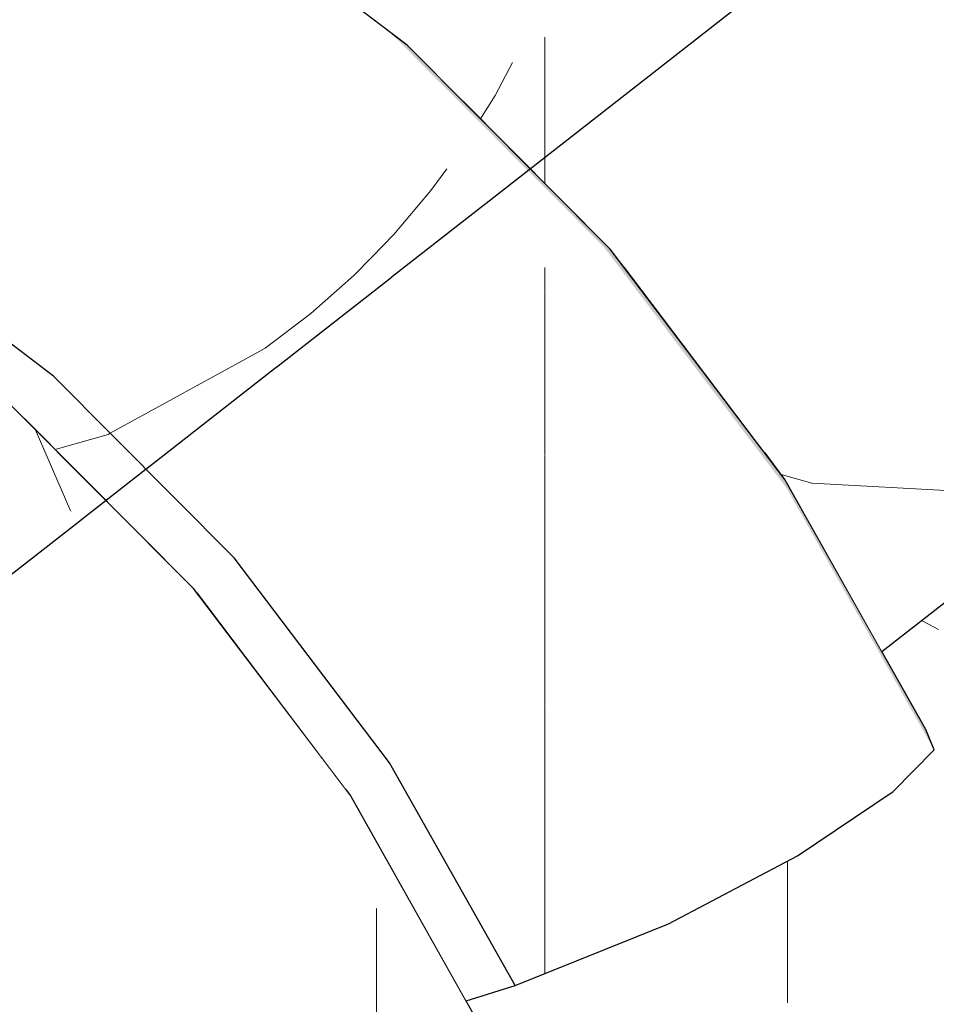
# Model space of a CAD drawing. Header units: millimetres. Extents: x -36478 to 31050, y -14815 to 11827.
# Tile 219 of 256: x -15920 to -15847, y 9608 to 9686. Entities that reach past the tile are written whole.
import ezdxf

# ---------------------------------------------------------------- set-up
doc = ezdxf.new("R2010")
doc.units = ezdxf.units.MM
doc.header["$MEASUREMENT"] = 0
doc.linetypes.add('Wipeout_Contour', pattern=[1000, 0, -1000])
for name, color, linetype in [('Nové_Konstrukce - krov', 7, 'Continuous'), ('Nové_Konstrukce - střechy a skořepiny', 7, 'Continuous'), ('Nové_Výplně - Povrchové', 7, 'Continuous')]:
    doc.layers.add(name, color=color, linetype=linetype)

# ---------------------------------------------------------------- blocks, each defined once
blk = doc.blocks.new('*X13')
at = {"layer": 'Nové_Výplně - Povrchové', "color": 21, "linetype": 'Continuous', "lineweight": 20, "true_color": 0xffaaaa}
for p, q in [((-15858.689, 9690.151), (-15858.689, 9671.145)), ((-15858.689, 9670.918), (-15858.689, 9608.04)), ((-15906.724, 9652.588), (-15906.724, 9608.04)), ((-15913.392, 9640.696), (-15906.724, 9646.386)), ((-15882.706, 9646.386), (-15906.724, 9646.386)), ((-15858.689, 9646.386), (-15882.706, 9646.386)), ((-15858.689, 9646.386), (-15856.865, 9644.491)), ((-15856.865, 9644.491), (-15854.743, 9642.662)), ((-15854.743, 9642.662), (-15852.336, 9640.907)), ((-15922.702, 9635.831), (-15913.392, 9640.696)), ((-15852.336, 9640.907), (-15849.655, 9639.235)), ((-15849.655, 9639.235), (-15846.714, 9637.656))]:
    blk.add_line(p, q, dxfattribs=at)
blk = doc.blocks.new('výplň_6_1', base_point=(0, 0))
at = {"layer": 'Nové_Výplně - Povrchové', "color": 21, "linetype": 'Continuous', "lineweight": 20, "true_color": 0xffaaaa}
blk.add_blockref('*X13', (0, 0), dxfattribs=at)
blk = doc.blocks.new('*X1897')
at = {"layer": 'Nové_Výplně - Povrchové', "color": 21, "linetype": 'Continuous', "lineweight": 20, "true_color": 0xffaaaa}
for p, q in [((-15782.501, 9712.347), (-15774.959, 9695.232)), ((-15814.193, 9675.704), (-15813.892, 9687.932)), ((-15813.787, 9688.014), (-15806.245, 9670.899)), ((-15792.881, 9688.237), (-15813.501, 9688.237)), ((-15783.954, 9688.237), (-15792.881, 9688.237)), ((-15817.613, 9664.986), (-15814.193, 9675.704)), ((-15823.068, 9657.815), (-15817.613, 9664.986)), ((-15832.935, 9651.064), (-15827.048, 9654.719)), ((-15844.057, 9648.569), (-15832.935, 9651.064)), ((-15859.199, 9649.961), (-15856.767, 9649.272)), ((-15856.767, 9649.272), (-15844.057, 9648.569))]:
    blk.add_line(p, q, dxfattribs=at)
blk = doc.blocks.new('výplň_948_1', base_point=(0, 0))
at = {"color": 254, "linetype": 'Wipeout_Contour', "lineweight": 0, "ltscale": 92683.34137}
blk.add_wipeout([(-15733.25, 9750.654), (-15860.501, 9651.681), (-15858.897, 9649.562), (-15851.217, 9635.921), (-15724.252, 9734.671)], dxfattribs=at).dxf.layer = 'Nové_Výplně - Povrchové'
at = {"layer": 'Nové_Výplně - Povrchové', "color": 21, "linetype": 'Continuous', "lineweight": 20, "true_color": 0xffaaaa}
blk.add_blockref('*X1897', (0, 0), dxfattribs=at)
blk = doc.blocks.new('výplň_952_1', base_point=(0, 0))
at = {"color": 254, "linetype": 'Wipeout_Contour', "lineweight": 0, "ltscale": 74186.662751}
blk.add_wipeout([(-15744.403, 9765.383), (-15871.655, 9666.41), (-15860.501, 9651.681), (-15733.25, 9750.654)], dxfattribs=at).dxf.layer = 'Nové_Výplně - Povrchové'
blk = doc.blocks.new('výplň_956_1', base_point=(0, 0))
at = {"color": 254, "linetype": 'Wipeout_Contour', "lineweight": 0, "ltscale": 92934.863345}
blk.add_wipeout([(-15771.767, 9789.345), (-15898.122, 9691.069), (-15888.844, 9684.021), (-15884.432, 9679.589), (-15757.374, 9778.412)], dxfattribs=at).dxf.layer = 'Nové_Výplně - Povrchové'
blk = doc.blocks.new('*X1915')
at = {"layer": 'Nové_Výplně - Povrchové', "color": 21, "linetype": 'Continuous', "lineweight": 20, "true_color": 0xffaaaa}
for p, q in [((-15829.891, 9722.01), (-15829.891, 9698.893)), ((-15873.314, 9688.237), (-15853.909, 9688.237)), ((-15853.909, 9688.237), (-15843.592, 9688.237)), ((-15877.926, 9684.65), (-15877.926, 9673.054)), ((-15880.492, 9682.654), (-15881.872, 9680.033)), ((-15881.872, 9680.033), (-15883.027, 9678.178))]:
    blk.add_line(p, q, dxfattribs=at)
blk = doc.blocks.new('výplň_957_1', base_point=(0, 0))
at = {"color": 254, "linetype": 'Wipeout_Contour', "lineweight": 0, "ltscale": 92841.381965}
blk.add_wipeout([(-15757.374, 9778.412), (-15884.432, 9679.589), (-15872.743, 9667.847), (-15871.655, 9666.41), (-15744.403, 9765.383)], dxfattribs=at).dxf.layer = 'Nové_Výplně - Povrchové'
at = {"layer": 'Nové_Výplně - Povrchové', "color": 21, "linetype": 'Continuous', "lineweight": 20, "true_color": 0xffaaaa}
blk.add_blockref('*X1915', (0, 0), dxfattribs=at)
blk = doc.blocks.new('výplň_987_1', base_point=(0, 0))
at = {"color": 254, "linetype": 'Wipeout_Contour', "lineweight": 0, "ltscale": 92865.588559}
blk.add_wipeout([(-15890.241, 9627.081), (-15893.756, 9625.038), (-15893.38, 9624.542), (-15884.174, 9608.19), (-15880.295, 9609.415)], dxfattribs=at).dxf.layer = 'Nové_Výplně - Povrchové'
blk = doc.blocks.new('*X1977')
at = {"layer": 'Nové_Výplně - Povrchové', "linetype": 'Continuous', "lineweight": 20, "true_color": 0xffaaaa}
blk.add_hatch(color=21, dxfattribs=at).paths.add_polyline_path([(-15847.063, 9628.106), (-15847.727, 9629.722), (-15858.897, 9649.562), (-15858.752, 9648.869)])
blk = doc.blocks.new('výplň_988_1', base_point=(0, 0))
at = {"color": 254, "linetype": 'Wipeout_Contour', "lineweight": 0, "ltscale": 74214.020579}
blk.add_wipeout([(-15847.063, 9628.106), (-15847.727, 9629.722), (-15858.897, 9649.562), (-15858.752, 9648.869)], dxfattribs=at).dxf.layer = 'Nové_Výplně - Povrchové'
at = {"layer": 'Nové_Výplně - Povrchové', "color": 21, "linetype": 'Continuous', "lineweight": 20, "true_color": 0xffaaaa}
blk.add_blockref('*X1977', (0, 0), dxfattribs=at)
blk = doc.blocks.new('výplň_989_1', base_point=(0, 0))
at = {"color": 254, "linetype": 'Wipeout_Contour', "lineweight": 0, "ltscale": 74224.397391}
blk.add_wipeout([(-15857.905, 9619.719), (-15850.307, 9624.823), (-15862.182, 9645.915), (-15869.583, 9640.463)], dxfattribs=at).dxf.layer = 'Nové_Výplně - Povrchové'
blk = doc.blocks.new('výplň_990_1', base_point=(0, 0))
at = {"color": 254, "linetype": 'Wipeout_Contour', "lineweight": 0, "ltscale": 74214.626929}
blk.add_wipeout([(-15850.307, 9624.823), (-15847.063, 9628.106), (-15858.752, 9648.869), (-15862.182, 9645.915)], dxfattribs=at).dxf.layer = 'Nové_Výplně - Povrchové'
blk = doc.blocks.new('*X1983')
at = {"layer": 'Nové_Výplně - Povrchové', "color": 21, "linetype": 'Continuous', "lineweight": 20, "true_color": 0xffaaaa}
blk.add_line((-15877.926, 9631.748), (-15877.926, 9610.368), dxfattribs=at)
blk = doc.blocks.new('výplň_991_1', base_point=(0, 0))
at = {"color": 254, "linetype": 'Wipeout_Contour', "lineweight": 0, "ltscale": 74266.950082}
blk.add_wipeout([(-15890.241, 9627.081), (-15880.295, 9609.415), (-15868.112, 9614.317), (-15879.173, 9633.962)], dxfattribs=at).dxf.layer = 'Nové_Výplně - Povrchové'
at = {"layer": 'Nové_Výplně - Povrchové', "color": 21, "linetype": 'Continuous', "lineweight": 20, "true_color": 0xffaaaa}
blk.add_blockref('*X1983', (0, 0), dxfattribs=at)
blk = doc.blocks.new('*X1985')
at = {"layer": 'Nové_Výplně - Povrchové', "color": 21, "linetype": 'Continuous', "lineweight": 20, "true_color": 0xffaaaa}
blk.add_line((-15877.926, 9634.807), (-15877.926, 9631.748), dxfattribs=at)
blk = doc.blocks.new('výplň_992_1', base_point=(0, 0))
at = {"color": 254, "linetype": 'Wipeout_Contour', "lineweight": 0, "ltscale": 74242.457404}
blk.add_wipeout([(-15868.112, 9614.317), (-15857.905, 9619.719), (-15869.583, 9640.463), (-15879.173, 9633.962)], dxfattribs=at).dxf.layer = 'Nové_Výplně - Povrchové'
at = {"layer": 'Nové_Výplně - Povrchové', "color": 21, "linetype": 'Continuous', "lineweight": 20, "true_color": 0xffaaaa}
blk.add_blockref('*X1985', (0, 0), dxfattribs=at)
blk = doc.blocks.new('*X1987')
at = {"layer": 'Nové_Výplně - Povrchové', "color": 21, "linetype": 'Continuous', "lineweight": 20, "true_color": 0xffaaaa}
blk.add_line((-15877.926, 9664.527), (-15877.926, 9651.481), dxfattribs=at)
blk = doc.blocks.new('výplň_993_1', base_point=(0, 0))
at = {"color": 254, "linetype": 'Wipeout_Contour', "lineweight": 0, "ltscale": 74311.223117}
blk.add_wipeout([(-15884.059, 9659.58), (-15869.583, 9640.463), (-15862.182, 9645.915), (-15876.901, 9665.354)], dxfattribs=at).dxf.layer = 'Nové_Výplně - Povrchové'
at = {"layer": 'Nové_Výplně - Povrchové', "color": 21, "linetype": 'Continuous', "lineweight": 20, "true_color": 0xffaaaa}
blk.add_blockref('*X1987', (0, 0), dxfattribs=at)
blk = doc.blocks.new('*X1989')
at = {"layer": 'Nové_Výplně - Povrchové', "linetype": 'Continuous', "lineweight": 20, "true_color": 0xffaaaa}
blk.add_hatch(color=21, dxfattribs=at).paths.add_polyline_path([(-15888.844, 9684.021), (-15890.093, 9684.932), (-15873.242, 9668.005), (-15872.743, 9667.847)])
blk = doc.blocks.new('výplň_994_1', base_point=(0, 0))
at = {"color": 254, "linetype": 'Wipeout_Contour', "lineweight": 0, "ltscale": 74387.36423}
blk.add_wipeout([(-15888.844, 9684.021), (-15890.093, 9684.932), (-15873.242, 9668.005), (-15872.743, 9667.847)], dxfattribs=at).dxf.layer = 'Nové_Výplně - Povrchové'
at = {"layer": 'Nové_Výplně - Povrchové', "color": 21, "linetype": 'Continuous', "lineweight": 20, "true_color": 0xffaaaa}
blk.add_blockref('*X1989', (0, 0), dxfattribs=at)
blk = doc.blocks.new('*X1991')
at = {"layer": 'Nové_Výplně - Povrchové', "linetype": 'Continuous', "lineweight": 20, "true_color": 0xffaaaa}
blk.add_hatch(color=21, dxfattribs=at).paths.add_polyline_path([(-15858.752, 9648.869), (-15858.897, 9649.562), (-15872.743, 9667.847), (-15873.242, 9668.005)])
blk = doc.blocks.new('výplň_995_1', base_point=(0, 0))
at = {"color": 254, "linetype": 'Wipeout_Contour', "lineweight": 0, "ltscale": 74298.360744}
blk.add_wipeout([(-15858.752, 9648.869), (-15858.897, 9649.562), (-15872.743, 9667.847), (-15873.242, 9668.005)], dxfattribs=at).dxf.layer = 'Nové_Výplně - Povrchové'
at = {"layer": 'Nové_Výplně - Povrchové', "color": 21, "linetype": 'Continuous', "lineweight": 20, "true_color": 0xffaaaa}
blk.add_blockref('*X1991', (0, 0), dxfattribs=at)
blk = doc.blocks.new('*X1993')
at = {"layer": 'Nové_Výplně - Povrchové', "linetype": 'Continuous', "lineweight": 20, "true_color": 0xffaaaa}
blk.add_hatch(color=21, dxfattribs=at).paths.add_polyline_path([(-15888.844, 9684.021), (-15906.712, 9697.593), (-15908.792, 9699.135), (-15890.093, 9684.932)])
blk = doc.blocks.new('výplň_996_1', base_point=(0, 0))
at = {"color": 254, "linetype": 'Wipeout_Contour', "lineweight": 0, "ltscale": 74478.405974}
blk.add_wipeout([(-15888.844, 9684.021), (-15906.712, 9697.593), (-15908.792, 9699.135), (-15890.093, 9684.932)], dxfattribs=at).dxf.layer = 'Nové_Výplně - Povrchové'
at = {"layer": 'Nové_Výplně - Povrchové', "color": 21, "linetype": 'Continuous', "lineweight": 20, "true_color": 0xffaaaa}
blk.add_blockref('*X1993', (0, 0), dxfattribs=at)
blk = doc.blocks.new('výplň_997_1', base_point=(0, 0))
at = {"color": 254, "linetype": 'Wipeout_Contour', "lineweight": 0, "ltscale": 74301.509328}
blk.add_wipeout([(-15862.182, 9645.915), (-15858.752, 9648.869), (-15873.242, 9668.005), (-15876.901, 9665.354)], dxfattribs=at).dxf.layer = 'Nové_Výplně - Povrchové'
blk = doc.blocks.new('*X1997')
at = {"layer": 'Nové_Výplně - Povrchové', "color": 21, "linetype": 'Continuous', "lineweight": 20, "true_color": 0xffaaaa}
for p, q in [((-15909.944, 9698.545), (-15899.807, 9692.31)), ((-15909.297, 9698.876), (-15908.2, 9698.462)), ((-15908.2, 9698.462), (-15907.679, 9698.29)), ((-15912.373, 9697.303), (-15912.373, 9696.491))]:
    blk.add_line(p, q, dxfattribs=at)
blk = doc.blocks.new('výplň_998_1', base_point=(0, 0))
at = {"color": 254, "linetype": 'Wipeout_Contour', "lineweight": 0, "ltscale": 74487.12119}
blk.add_wipeout([(-15890.093, 9684.932), (-15908.792, 9699.135), (-15913.013, 9696.976), (-15894.018, 9682.548)], dxfattribs=at).dxf.layer = 'Nové_Výplně - Povrchové'
at = {"layer": 'Nové_Výplně - Povrchové', "color": 21, "linetype": 'Continuous', "lineweight": 20, "true_color": 0xffaaaa}
blk.add_blockref('*X1997', (0, 0), dxfattribs=at)
blk = doc.blocks.new('výplň_999_1', base_point=(0, 0))
at = {"color": 254, "linetype": 'Wipeout_Contour', "lineweight": 0, "ltscale": 74393.274978}
blk.add_wipeout([(-15873.242, 9668.005), (-15890.093, 9684.932), (-15894.018, 9682.548), (-15876.901, 9665.354)], dxfattribs=at).dxf.layer = 'Nové_Výplně - Povrchové'
blk = doc.blocks.new('výplň_1028_1', base_point=(0, 0))
at = {"color": 254, "linetype": 'Wipeout_Contour', "lineweight": 0, "ltscale": 74357.085758}
blk.add_wipeout([(-15902.569, 9643.362), (-15905.532, 9640.589), (-15893.756, 9625.038), (-15890.241, 9627.081)], dxfattribs=at).dxf.layer = 'Nové_Výplně - Povrchové'
blk = doc.blocks.new('*X2059')
at = {"layer": 'Nové_Výplně - Povrchové', "color": 21, "linetype": 'Continuous', "lineweight": 20, "true_color": 0xffaaaa}
blk.add_line((-15877.926, 9651.481), (-15877.926, 9634.807), dxfattribs=at)
blk = doc.blocks.new('výplň_1029_1', base_point=(0, 0))
at = {"color": 254, "linetype": 'Wipeout_Contour', "lineweight": 0, "ltscale": 74326.260013}
blk.add_wipeout([(-15879.173, 9633.962), (-15869.583, 9640.463), (-15884.059, 9659.58), (-15892.883, 9652.068)], dxfattribs=at).dxf.layer = 'Nové_Výplně - Povrchové'
at = {"layer": 'Nové_Výplně - Povrchové', "color": 21, "linetype": 'Continuous', "lineweight": 20, "true_color": 0xffaaaa}
blk.add_blockref('*X2059', (0, 0), dxfattribs=at)
blk = doc.blocks.new('výplň_1030_1', base_point=(0, 0))
at = {"color": 254, "linetype": 'Wipeout_Contour', "lineweight": 0, "ltscale": 74344.344081}
blk.add_wipeout([(-15890.241, 9627.081), (-15879.173, 9633.962), (-15892.883, 9652.068), (-15902.569, 9643.362)], dxfattribs=at).dxf.layer = 'Nové_Výplně - Povrchové'
blk = doc.blocks.new('*X2063')
at = {"layer": 'Nové_Výplně - Povrchové', "color": 21, "linetype": 'Continuous', "lineweight": 20, "true_color": 0xffaaaa}
for p, q in [((-15912.563, 9653.139), (-15916.762, 9651.951)), ((-15912.394, 9653.232), (-15912.563, 9653.139))]:
    blk.add_line(p, q, dxfattribs=at)
blk = doc.blocks.new('výplň_1031_1', base_point=(0, 0))
at = {"color": 254, "linetype": 'Wipeout_Contour', "lineweight": 0, "ltscale": 93032.277575}
blk.add_wipeout([(-15916.906, 9657.764), (-15919.193, 9654.393), (-15905.786, 9640.926), (-15905.532, 9640.589), (-15902.569, 9643.362)], dxfattribs=at).dxf.layer = 'Nové_Výplně - Povrchové'
at = {"layer": 'Nové_Výplně - Povrchové', "color": 21, "linetype": 'Continuous', "lineweight": 20, "true_color": 0xffaaaa}
blk.add_blockref('*X2063', (0, 0), dxfattribs=at)
blk = doc.blocks.new('výplň_1032_1', base_point=(0, 0))
at = {"color": 254, "linetype": 'Wipeout_Contour', "lineweight": 0, "ltscale": 93129.617943}
blk.add_wipeout([(-15932.815, 9669.848), (-15934.322, 9666.135), (-15920.214, 9655.419), (-15919.193, 9654.393), (-15916.906, 9657.764)], dxfattribs=at).dxf.layer = 'Nové_Výplně - Povrchové'
blk = doc.blocks.new('*X2067')
at = {"layer": 'Nové_Výplně - Povrchové', "color": 21, "linetype": 'Continuous', "lineweight": 20, "true_color": 0xffaaaa}
blk.add_line((-15900.528, 9659.748), (-15912.394, 9653.232), dxfattribs=at)
blk = doc.blocks.new('výplň_1033_1', base_point=(0, 0))
at = {"color": 254, "linetype": 'Wipeout_Contour', "lineweight": 0, "ltscale": 74426.106271}
blk.add_wipeout([(-15902.569, 9643.362), (-15892.883, 9652.068), (-15908.826, 9668.083), (-15916.906, 9657.764)], dxfattribs=at).dxf.layer = 'Nové_Výplně - Povrchové'
at = {"layer": 'Nové_Výplně - Povrchové', "color": 21, "linetype": 'Continuous', "lineweight": 20, "true_color": 0xffaaaa}
blk.add_blockref('*X2067', (0, 0), dxfattribs=at)
blk = doc.blocks.new('*X2069')
at = {"layer": 'Nové_Výplně - Povrchové', "color": 21, "linetype": 'Continuous', "lineweight": 20, "true_color": 0xffaaaa}
for p, q in [((-15885.71, 9674.202), (-15886.96, 9672.485)), ((-15886.96, 9672.485), (-15889.901, 9669.007)), ((-15889.901, 9669.007), (-15891.657, 9667.212)), ((-15877.926, 9666.384), (-15877.926, 9664.527))]:
    blk.add_line(p, q, dxfattribs=at)
blk = doc.blocks.new('výplň_1034_1', base_point=(0, 0))
at = {"color": 254, "linetype": 'Wipeout_Contour', "lineweight": 0, "ltscale": 74402.934392}
blk.add_wipeout([(-15884.059, 9659.58), (-15876.901, 9665.354), (-15894.018, 9682.548), (-15900.893, 9676.49)], dxfattribs=at).dxf.layer = 'Nové_Výplně - Povrchové'
at = {"layer": 'Nové_Výplně - Povrchové', "color": 21, "linetype": 'Continuous', "lineweight": 20, "true_color": 0xffaaaa}
blk.add_blockref('*X2069', (0, 0), dxfattribs=at)
blk = doc.blocks.new('*X2071')
at = {"layer": 'Nové_Výplně - Povrchové', "color": 21, "linetype": 'Continuous', "lineweight": 20, "true_color": 0xffaaaa}
for p, q in [((-15891.657, 9667.212), (-15893.086, 9665.751)), ((-15893.086, 9665.751), (-15896.498, 9662.734)), ((-15896.498, 9662.734), (-15900.119, 9659.972)), ((-15900.119, 9659.972), (-15900.528, 9659.748))]:
    blk.add_line(p, q, dxfattribs=at)
blk = doc.blocks.new('výplň_1035_1', base_point=(0, 0))
at = {"color": 254, "linetype": 'Wipeout_Contour', "lineweight": 0, "ltscale": 74414.785231}
blk.add_wipeout([(-15892.883, 9652.068), (-15884.059, 9659.58), (-15900.893, 9676.49), (-15908.826, 9668.083)], dxfattribs=at).dxf.layer = 'Nové_Výplně - Povrchové'
at = {"layer": 'Nové_Výplně - Povrchové', "color": 21, "linetype": 'Continuous', "lineweight": 20, "true_color": 0xffaaaa}
blk.add_blockref('*X2071', (0, 0), dxfattribs=at)
blk = doc.blocks.new('výplň_1036_1', base_point=(0, 0))
at = {"color": 254, "linetype": 'Wipeout_Contour', "lineweight": 0, "ltscale": 74509.740509}
blk.add_wipeout([(-15916.906, 9657.764), (-15908.826, 9668.083), (-15926.518, 9681.522), (-15932.815, 9669.848)], dxfattribs=at).dxf.layer = 'Nové_Výplně - Povrchové'
blk = doc.blocks.new('výplň_1040_1', base_point=(0, 0))
at = {"color": 254, "linetype": 'Wipeout_Contour', "lineweight": 0, "ltscale": 74496.730079}
blk.add_wipeout([(-15900.893, 9676.49), (-15894.018, 9682.548), (-15913.013, 9696.976), (-15919.574, 9690.68)], dxfattribs=at).dxf.layer = 'Nové_Výplně - Povrchové'
blk = doc.blocks.new('výplň_1042_1', base_point=(0, 0))
at = {"color": 254, "linetype": 'Wipeout_Contour', "lineweight": 0, "ltscale": 74505.329594}
blk.add_wipeout([(-15908.826, 9668.083), (-15900.893, 9676.49), (-15919.574, 9690.68), (-15926.518, 9681.522)], dxfattribs=at).dxf.layer = 'Nové_Výplně - Povrchové'
blk = doc.blocks.new('výplň_1051_1', base_point=(0, 0))
at = {"color": 254, "linetype": 'Wipeout_Contour', "lineweight": 0, "ltscale": 74323.544218}
blk.add_wipeout([(-15902.593, 9595.962), (-15899.963, 9598.007), (-15908.961, 9613.99), (-15911.591, 9611.944)], dxfattribs=at).dxf.layer = 'Nové_Výplně - Povrchové'
blk = doc.blocks.new('*X2105')
at = {"layer": 'Nové_Výplně - Povrchové', "color": 21, "linetype": 'Continuous', "lineweight": 20, "true_color": 0xffaaaa}
for p, q in [((-15891.268, 9604.424), (-15891.268, 9604.062)), ((-15891.268, 9603.562), (-15891.268, 9601.187))]:
    blk.add_line(p, q, dxfattribs=at)
blk = doc.blocks.new('výplň_1052_1', base_point=(0, 0))
at = {"color": 254, "linetype": 'Wipeout_Contour', "lineweight": 0, "ltscale": 74309.275981}
blk.add_wipeout([(-15899.779, 9619.543), (-15908.961, 9613.99), (-15899.963, 9598.007), (-15889.756, 9601.739)], dxfattribs=at).dxf.layer = 'Nové_Výplně - Povrchové'
at = {"layer": 'Nové_Výplně - Povrchové', "color": 21, "linetype": 'Continuous', "lineweight": 20, "true_color": 0xffaaaa}
blk.add_blockref('*X2105', (0, 0), dxfattribs=at)
blk = doc.blocks.new('*X2107')
at = {"layer": 'Nové_Výplně - Povrchové', "color": 21, "linetype": 'Continuous', "lineweight": 20, "true_color": 0xffaaaa}
blk.add_line((-15891.268, 9615.547), (-15891.268, 9604.424), dxfattribs=at)
blk = doc.blocks.new('výplň_1053_1', base_point=(0, 0))
at = {"color": 254, "linetype": 'Wipeout_Contour', "lineweight": 0, "ltscale": 74293.086748}
blk.add_wipeout([(-15889.756, 9601.739), (-15885.186, 9604.744), (-15895.343, 9622.785), (-15899.779, 9619.543)], dxfattribs=at).dxf.layer = 'Nové_Výplně - Povrchové'
at = {"layer": 'Nové_Výplně - Povrchové', "color": 21, "linetype": 'Continuous', "lineweight": 20, "true_color": 0xffaaaa}
blk.add_blockref('*X2107', (0, 0), dxfattribs=at)
blk = doc.blocks.new('výplň_1054_1', base_point=(0, 0))
at = {"color": 254, "linetype": 'Wipeout_Contour', "lineweight": 0, "ltscale": 74287.36745}
blk.add_wipeout([(-15885.186, 9604.744), (-15883.371, 9606.764), (-15893.38, 9624.542), (-15895.343, 9622.785)], dxfattribs=at).dxf.layer = 'Nové_Výplně - Povrchové'
blk = doc.blocks.new('výplň_1055_1', base_point=(0, 0))
at = {"color": 254, "linetype": 'Wipeout_Contour', "lineweight": 0, "ltscale": 74361.647748}
blk.add_wipeout([(-15905.786, 9640.926), (-15907.934, 9639.412), (-15895.343, 9622.785), (-15893.38, 9624.542)], dxfattribs=at).dxf.layer = 'Nové_Výplně - Povrchové'
blk = doc.blocks.new('výplň_1069_1', base_point=(0, 0))
at = {"color": 254, "linetype": 'Wipeout_Contour', "lineweight": 0, "ltscale": 74367.411784}
blk.add_wipeout([(-15899.779, 9619.543), (-15895.343, 9622.785), (-15907.934, 9639.412), (-15912.204, 9635.95)], dxfattribs=at).dxf.layer = 'Nové_Výplně - Povrchové'
blk = doc.blocks.new('výplň_1070_1', base_point=(0, 0))
at = {"color": 254, "linetype": 'Wipeout_Contour', "lineweight": 0, "ltscale": 74389.802298}
blk.add_wipeout([(-15908.961, 9613.99), (-15920.114, 9628.719), (-15922.744, 9626.674), (-15911.591, 9611.944)], dxfattribs=at).dxf.layer = 'Nové_Výplně - Povrchové'
blk = doc.blocks.new('výplň_1071_1', base_point=(0, 0))
at = {"color": 254, "linetype": 'Wipeout_Contour', "lineweight": 0, "ltscale": 74379.316103}
blk.add_wipeout([(-15908.961, 9613.99), (-15899.779, 9619.543), (-15912.204, 9635.95), (-15920.114, 9628.719)], dxfattribs=at).dxf.layer = 'Nové_Výplně - Povrchové'
blk = doc.blocks.new('výplň_1072_1', base_point=(0, 0))
at = {"color": 254, "linetype": 'Wipeout_Contour', "lineweight": 0, "ltscale": 74508.837586}
blk.add_wipeout([(-15922.744, 9626.674), (-16049.996, 9527.701), (-16038.842, 9512.971), (-15911.591, 9611.944)], dxfattribs=at).dxf.layer = 'Nové_Výplně - Povrchové'
blk = doc.blocks.new('výplň_1073_1', base_point=(0, 0))
at = {"color": 254, "linetype": 'Wipeout_Contour', "lineweight": 0, "ltscale": 93087.321738}
blk.add_wipeout([(-15911.591, 9611.944), (-16038.842, 9512.971), (-16037.238, 9510.853), (-16029.558, 9497.211), (-15902.593, 9595.962)], dxfattribs=at).dxf.layer = 'Nové_Výplně - Povrchové'
blk = doc.blocks.new('*X2163')
at = {"layer": 'Nové_Výplně - Povrchové', "color": 21, "linetype": 'Continuous', "lineweight": 20, "true_color": 0xffaaaa}
blk.add_line((-15915.523, 9647.036), (-15918.349, 9653.545), dxfattribs=at)
blk = doc.blocks.new('výplň_1081_1', base_point=(0, 0))
at = {"color": 254, "linetype": 'Wipeout_Contour', "lineweight": 0, "ltscale": 74440.126307}
blk.add_wipeout([(-15907.934, 9639.412), (-15905.786, 9640.926), (-15920.214, 9655.419), (-15922.575, 9654.119)], dxfattribs=at).dxf.layer = 'Nové_Výplně - Povrchové'
at = {"layer": 'Nové_Výplně - Povrchové', "color": 21, "linetype": 'Continuous', "lineweight": 20, "true_color": 0xffaaaa}
blk.add_blockref('*X2163', (0, 0), dxfattribs=at)
blk = doc.blocks.new('výplň_1082_1', base_point=(0, 0))
at = {"color": 254, "linetype": 'Wipeout_Contour', "lineweight": 0, "ltscale": 74453.322137}
blk.add_wipeout([(-15920.114, 9628.719), (-15912.204, 9635.95), (-15926.651, 9650.463), (-15933.085, 9641.748)], dxfattribs=at).dxf.layer = 'Nové_Výplně - Povrchové'
blk = doc.blocks.new('výplň_1083_1', base_point=(0, 0))
at = {"color": 254, "linetype": 'Wipeout_Contour', "lineweight": 0, "ltscale": 74445.94053}
blk.add_wipeout([(-15912.204, 9635.95), (-15907.934, 9639.412), (-15922.575, 9654.119), (-15926.651, 9650.463)], dxfattribs=at).dxf.layer = 'Nové_Výplně - Povrchové'

msp = doc.modelspace()

# ---------------------------------------------------------------- block references
at = {"layer": 'Nové_Výplně - Povrchové', "color": 21, "linetype": 'Continuous', "lineweight": 20, "true_color": 0xffaaaa}
msp.add_blockref('výplň_6_1', (0, 0), dxfattribs=at)

# ---------------------------------------------------------------- next in the draw order: block references
for name in ['výplň_948_1', 'výplň_987_1', 'výplň_1051_1']:
    msp.add_blockref(name, (0, 0), dxfattribs=at)

# ---------------------------------------------------------------- next in the draw order: block references
for name in ['výplň_952_1', 'výplň_988_1']:
    msp.add_blockref(name, (0, 0), dxfattribs=at)

# ---------------------------------------------------------------- next in the draw order: block references
for name in ['výplň_956_1', 'výplň_989_1']:
    msp.add_blockref(name, (0, 0), dxfattribs=at)

# ---------------------------------------------------------------- next in the draw order: block references
for name in ['výplň_957_1', 'výplň_990_1', 'výplň_991_1']:
    msp.add_blockref(name, (0, 0), dxfattribs=at)

# ---------------------------------------------------------------- next in the draw order: linework, layer by layer
at = {"layer": 'Nové_Konstrukce - krov', "color": 1, "linetype": 'Continuous', "lineweight": 25}
for p, q in [((-15851.217, 9635.921), (-15724.252, 9734.671)), ((-15847.063, 9628.106), (-15847.727, 9629.722)), ((-15850.307, 9624.823), (-15847.063, 9628.106))]:
    msp.add_line(p, q, dxfattribs=at)

# ---------------------------------------------------------------- next in the draw order: block references
at = {"layer": 'Nové_Výplně - Povrchové', "color": 21, "linetype": 'Continuous', "lineweight": 20, "true_color": 0xffaaaa}
for name in ['výplň_994_1', 'výplň_1028_1', 'výplň_992_1', 'výplň_1052_1']:
    msp.add_blockref(name, (0, 0), dxfattribs=at)

# ---------------------------------------------------------------- next in the draw order: linework, layer by layer
at = {"layer": 'Nové_Konstrukce - krov', "color": 1, "linetype": 'Continuous', "lineweight": 25}
for p, q in [((-15857.905, 9619.719), (-15850.307, 9624.823)), ((-15868.112, 9614.317), (-15857.905, 9619.719)), ((-15880.295, 9609.415), (-15868.112, 9614.317))]:
    msp.add_line(p, q, dxfattribs=at)

# ---------------------------------------------------------------- next in the draw order: block references
at = {"layer": 'Nové_Výplně - Povrchové', "color": 21, "linetype": 'Continuous', "lineweight": 20, "true_color": 0xffaaaa}
for name in ['výplň_996_1', 'výplň_993_1', 'výplň_1053_1']:
    msp.add_blockref(name, (0, 0), dxfattribs=at)

# ---------------------------------------------------------------- next in the draw order: block references
for name in ['výplň_998_1', 'výplň_995_1', 'výplň_1054_1']:
    msp.add_blockref(name, (0, 0), dxfattribs=at)

# ---------------------------------------------------------------- next in the draw order: linework, layer by layer
at = {"layer": 'Nové_Konstrukce - krov', "color": 1, "linetype": 'Continuous', "lineweight": 25}
msp.add_line((-15884.174, 9608.19), (-15880.295, 9609.415), dxfattribs=at)

# ---------------------------------------------------------------- next in the draw order: block references
at = {"layer": 'Nové_Výplně - Povrchové', "color": 21, "linetype": 'Continuous', "lineweight": 20, "true_color": 0xffaaaa}
msp.add_blockref('výplň_997_1', (0, 0), dxfattribs=at)

# ---------------------------------------------------------------- next in the draw order: linework, layer by layer
at = {"layer": 'Nové_Konstrukce - krov', "color": 1, "linetype": 'Continuous', "lineweight": 25}
msp.add_line((-15847.727, 9629.722), (-15858.897, 9649.562), dxfattribs=at)

# ---------------------------------------------------------------- next in the draw order: block references
at = {"layer": 'Nové_Výplně - Povrchové', "color": 21, "linetype": 'Continuous', "lineweight": 20, "true_color": 0xffaaaa}
for name in ['výplň_999_1', 'výplň_1029_1']:
    msp.add_blockref(name, (0, 0), dxfattribs=at)

# ---------------------------------------------------------------- next in the draw order: linework, layer by layer
at = {"layer": 'Nové_Konstrukce - krov', "color": 1, "linetype": 'Continuous', "lineweight": 25}
msp.add_line((-15858.897, 9649.562), (-15872.743, 9667.847), dxfattribs=at)

# ---------------------------------------------------------------- next in the draw order: block references
at = {"layer": 'Nové_Výplně - Povrchové', "color": 21, "linetype": 'Continuous', "lineweight": 20, "true_color": 0xffaaaa}
msp.add_blockref('výplň_1030_1', (0, 0), dxfattribs=at)

# ---------------------------------------------------------------- next in the draw order: linework, layer by layer
at = {"layer": 'Nové_Konstrukce - krov', "color": 1, "linetype": 'Continuous', "lineweight": 25}
msp.add_line((-15880.295, 9609.415), (-15890.241, 9627.081), dxfattribs=at)

# ---------------------------------------------------------------- next in the draw order: block references
at = {"layer": 'Nové_Výplně - Povrchové', "color": 21, "linetype": 'Continuous', "lineweight": 20, "true_color": 0xffaaaa}
msp.add_blockref('výplň_1031_1', (0, 0), dxfattribs=at)

# ---------------------------------------------------------------- next in the draw order: block references
for name in ['výplň_1032_1', 'výplň_1055_1']:
    msp.add_blockref(name, (0, 0), dxfattribs=at)

# ---------------------------------------------------------------- next in the draw order: linework, layer by layer
at = {"layer": 'Nové_Konstrukce - krov', "color": 1, "linetype": 'Continuous', "lineweight": 25}
msp.add_line((-15883.371, 9606.764), (-15893.38, 9624.542), dxfattribs=at)

# ---------------------------------------------------------------- next in the draw order: block references
at = {"layer": 'Nové_Výplně - Povrchové', "color": 21, "linetype": 'Continuous', "lineweight": 20, "true_color": 0xffaaaa}
for name in ['výplň_1033_1', 'výplň_1069_1']:
    msp.add_blockref(name, (0, 0), dxfattribs=at)

# ---------------------------------------------------------------- next in the draw order: block references
for name in ['výplň_1034_1', 'výplň_1070_1']:
    msp.add_blockref(name, (0, 0), dxfattribs=at)

# ---------------------------------------------------------------- next in the draw order: block references
for name in ['výplň_1035_1', 'výplň_1071_1']:
    msp.add_blockref(name, (0, 0), dxfattribs=at)

# ---------------------------------------------------------------- next in the draw order: linework, layer by layer
at = {"layer": 'Nové_Konstrukce - krov', "color": 1, "linetype": 'Continuous', "lineweight": 25}
for p, q in [((-15872.743, 9667.847), (-15888.844, 9684.021)), ((-15890.241, 9627.081), (-15902.569, 9643.362))]:
    msp.add_line(p, q, dxfattribs=at)

# ---------------------------------------------------------------- next in the draw order: block references
at = {"layer": 'Nové_Výplně - Povrchové', "color": 21, "linetype": 'Continuous', "lineweight": 20, "true_color": 0xffaaaa}
for name in ['výplň_1036_1', 'výplň_1081_1', 'výplň_1072_1']:
    msp.add_blockref(name, (0, 0), dxfattribs=at)

# ---------------------------------------------------------------- next in the draw order: linework, layer by layer
at = {"layer": 'Nové_Konstrukce - krov', "color": 1, "linetype": 'Continuous', "lineweight": 25}
msp.add_line((-15893.38, 9624.542), (-15905.786, 9640.926), dxfattribs=at)

# ---------------------------------------------------------------- next in the draw order: block references
at = {"layer": 'Nové_Výplně - Povrchové', "color": 21, "linetype": 'Continuous', "lineweight": 20, "true_color": 0xffaaaa}
for name in ['výplň_1040_1', 'výplň_1082_1', 'výplň_1073_1']:
    msp.add_blockref(name, (0, 0), dxfattribs=at)

# ---------------------------------------------------------------- next in the draw order: block references
for name in ['výplň_1042_1', 'výplň_1083_1']:
    msp.add_blockref(name, (0, 0), dxfattribs=at)

# ---------------------------------------------------------------- next in the draw order: linework, layer by layer
at = {"layer": 'Nové_Konstrukce - krov', "color": 1, "linetype": 'Continuous', "lineweight": 25}
for p, q in [((-15888.844, 9684.021), (-15906.712, 9697.593)), ((-15916.906, 9657.764), (-15932.815, 9669.848)), ((-15902.569, 9643.362), (-15916.906, 9657.764)), ((-15905.786, 9640.926), (-15920.214, 9655.419))]:
    msp.add_line(p, q, dxfattribs=at)
at = {"layer": 'Nové_Konstrukce - střechy a skořepiny', "color": 1, "linetype": 'Continuous', "lineweight": 25}
msp.add_line((-14406.177, 10825.99), (-19182.706, 7090.827), dxfattribs=at)

doc.saveas('drawing.dxf')
